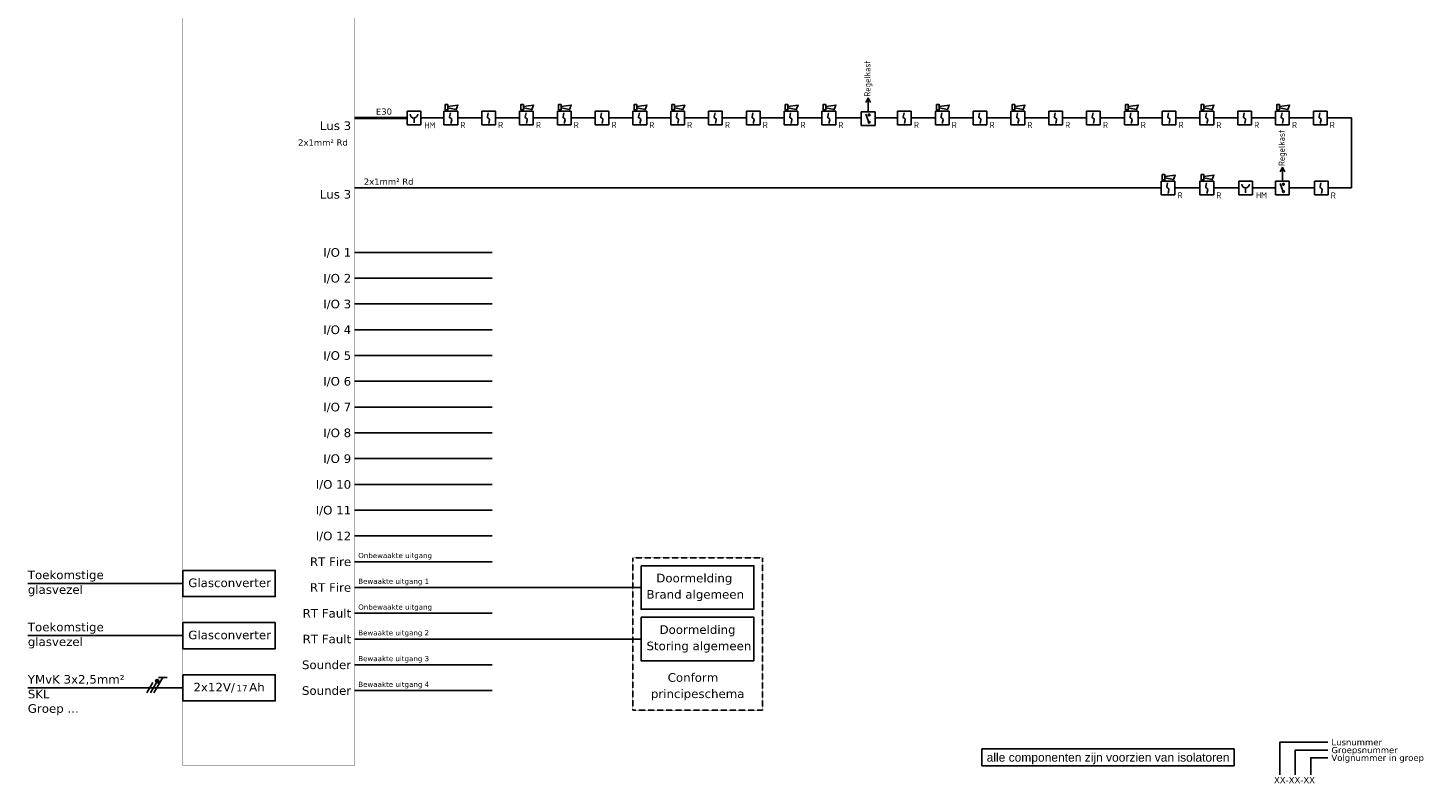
# Model space of a CAD drawing. Header units: millimetres. Extents: x 858 to 72966, y -1876 to 43982.
# Tile 1 of 5: x 858 to 41261, y -1876 to 20110. Entities that reach past the tile are written whole.
import ezdxf
from ezdxf.enums import TextEntityAlignment as Align

# ---------------------------------------------------------------- set-up
doc = ezdxf.new("R2010")
doc.units = ezdxf.units.MM
doc.header["$LTSCALE"] = 100
doc.linetypes.add('HIDDEN', pattern=[9.525, 6.35, -3.175])
doc.layers.add('EL6211--', color=3, linetype='Continuous')
doc.layers.add('EL6511--', color=3, linetype='Continuous')
doc.styles.add('STABICAD-018', font='ISOCP.SHX', dxfattribs={"height": 180})
doc.styles.get("Standard").update_dxf_attribs({"font": 'arial.ttf'})
doc.styles.add('VDB', font='verdana.ttf', dxfattribs={"height": 100})

# ---------------------------------------------------------------- blocks, each defined once
blk = doc.blocks.new('111104A')
at = {"color": 0, "linetype": 'Continuous'}
for p, q in [((-3, 4.98), (-3, 2.48)), ((-3, 3.73), (1.5, 1.13)), ((1.5, 0.13), (-1.5, 1.87)), ((1.5, -0.87), (-1.5, 0.87))]:
    blk.add_line(p, q, dxfattribs=at)
at = {"color": 0, "linetype": 'Continuous', "const_width": 0.5}
blk.add_lwpolyline([(-1.68, 2.12, 1), (-2.18, 2.12, 1)], format="xyb", close=True, dxfattribs=at)
at = {"color": 0, "linetype": 'Continuous'}
blk.add_circle((-1.93, 2.12), 0.5, dxfattribs=at)
at = {"color": 0, "linetype": 'Continuous', "style": 'STABICAD-018'}
blk.add_attdef('ARTICLECODE', text='', height=1.8, dxfattribs=at).set_placement((0, 0), align=Align.MIDDLE)
blk = doc.blocks.new('Opbouw codering BMI')
at = {"layer": 'EL6511--', "color": 1}
blk.add_line((6.19, 11.92), (6.19, 11.93), dxfattribs=at)
for points in [[(15.72, 11.92), (1.68, 11.92), (1.68, 2.4)], [(15.72, 9.66), (6.19, 9.66), (6.19, 2.4)], [(15.72, 7.4), (10.72, 7.4), (10.72, 2.4)]]:
    blk.add_lwpolyline(points, dxfattribs=at)
at = {"layer": 'EL6511--', "color": 1, "style": 'VDB'}
for s, p in [('Lusnummer', (16.72, 11.93)), ('Volgnummer in groep', (16.72, 7.4)), ('Groepsnummer', (16.72, 9.66))]:
    blk.add_text(s, height=1.8, dxfattribs=at).set_placement(p, align=Align.MIDDLE_LEFT)
blk.add_text('XX-XX-XX', height=1.8, dxfattribs=at).set_placement((0, 0))
blk = doc.blocks.new('VB653HAM')
at = {"color": 0, "linetype": 'Continuous'}
for p, q in [((-2, 5), (-2, 1)), ((2, 5), (-2, 5)), ((2, 1), (2, 5)), ((-2, 1), (2, 1)), ((0, 3), (0, 1.59))]:
    blk.add_line(p, q, dxfattribs=at)
for major_axis, ratio, start_param, end_param in [((-0.795, 0.795), 0.999959, 0.785419, 2.356174), ((0.819, 0.819), 0.942311, 3.956683, 5.468095)]:
    blk.add_ellipse((0, 4.12), major_axis=major_axis, ratio=ratio, start_param=start_param, end_param=end_param, dxfattribs=at)
at = {"color": 0, "linetype": 'Continuous', "style": 'STABICAD-018'}
for tag, p in [('CODING1', (-0.94, 16.07)), ('ARTICLECODE', (0.81, 11.29)), ('CODING2', (-0.67, 13.61)), ('FIREPROTECTION_PANEL', (0.81, 8.98)), ('FIREPROTECTION_HARDWARENUMBER', (8.6, 4.46)), ('FIREPROTECTION_ZONE', (0.33, 6.76))]:
    blk.add_attdef(tag, text='', height=1.8, dxfattribs=at).set_placement(p, align=Align.MIDDLE)
blk.add_attdef('TEXT1', (2.86, 0.02), '', height=1.8, dxfattribs=at)
blk = doc.blocks.new('VB655IS2')
at = {"color": 0, "linetype": 'Continuous'}
blk.add_lwpolyline([(-1.67, 2.33), (-1.67, 3.91), (-0.89, 3.91), (-0.89, 2.33)], close=True, dxfattribs=at)
blk.add_lwpolyline([(-0.89, 3.37), (2.06, 3.76), (1.54, 2.45), (-0.89, 2.95)], dxfattribs=at)
blk = doc.blocks.new('*U30')
at = {"color": 0, "linetype": 'Continuous'}
for p, q in [((-2, 2), (-2, -2)), ((2, 2), (-2, 2)), ((2, -2), (2, 2)), ((-2, -2), (2, -2))]:
    blk.add_line(p, q, dxfattribs=at)
blk.add_lwpolyline([(-0.12, 1.47), (-0.34, 0.38, 0.399092), (-0.04, -0.09, -0.403068), (0.25, -0.56), (0.02, -1.6)], format="xyb", dxfattribs=at)
at = {"color": 0, "linetype": 'Continuous', "lineweight": 100}
blk.add_blockref('VB655IS2', (0, 0), dxfattribs=at)
at = {"color": 0, "linetype": 'Continuous', "style": 'STABICAD-018'}
for tag, p in [('CODING1', (-1.22, 12.19)), ('ARTICLECODE', (0.78, 6.96)), ('CODING2', (-0.95, 9.73)), ('FIREPROTECTION_ZONE', (0.05, 2.88)), ('FIREPROTECTION_PANEL', (0.78, 4.65)), ('FIREPROTECTION_HARDWARENUMBER', (5.42, -4.4))]:
    blk.add_attdef(tag, text='', height=1.8, dxfattribs=at).set_placement(p, align=Align.MIDDLE)
blk.add_attdef('TEXT1', (3.46, -3.38), '', height=1.8, dxfattribs=at)
blk = doc.blocks.new('VB653ORM')
at = {"color": 0, "linetype": 'Continuous'}
for p, q in [((-2, 2), (-2, -2)), ((2, 2), (-2, 2)), ((2, -2), (2, 2)), ((-2, -2), (2, -2))]:
    blk.add_line(p, q, dxfattribs=at)
blk.add_lwpolyline([(-0.12, 1.47), (-0.34, 0.38, 0.399092), (-0.04, -0.09, -0.403068), (0.25, -0.56), (0.02, -1.6)], format="xyb", dxfattribs=at)
at = {"color": 0, "linetype": 'Continuous', "style": 'STABICAD-018'}
for tag, p in [('CODING1', (-1.22, 12.19)), ('ARTICLECODE', (0.78, 6.96)), ('CODING2', (-0.95, 9.73)), ('FIREPROTECTION_ZONE', (0.05, 2.88)), ('FIREPROTECTION_PANEL', (0.78, 4.65)), ('FIREPROTECTION_HARDWARENUMBER', (5.42, -4.4))]:
    blk.add_attdef(tag, text='', height=1.8, dxfattribs=at).set_placement(p, align=Align.MIDDLE)
blk.add_attdef('TEXT1', (3.46, -3.38), '', height=1.8, dxfattribs=at)
blk = doc.blocks.new('VB654UEH')
at = {"color": 0, "linetype": 'Continuous'}
for p, q in [((-2, 5), (-2, 1)), ((2, 5), (-2, 5)), ((2, 1), (2, 5)), ((-2, 1), (2, 1)), ((-0.88, 2.92), (1.33, 3.67)), ((2, 3), (6, 3)), ((6, 3), (4.67, 3.67)), ((4.67, 2.33), (6, 3))]:
    blk.add_line(p, q, dxfattribs=at)
for centre in [(-1.07, 2.73), (1.07, 2.73)]:
    blk.add_circle(centre, 0.267, dxfattribs=at)
at = {"color": 0, "linetype": 'Continuous', "style": 'STABICAD-018'}
for tag, p in [('CODING1', (-0.47, 15.78)), ('ARTICLECODE', (1.45, 11.06)), ('CODING2', (-0.2, 13.32)), ('FIREPROTECTION_PANEL', (1.45, 8.74)), ('FIREPROTECTION_ZONE', (0.8, 6.48)), ('FIREPROTECTION_HARDWARENUMBER', (8.08, 0.39))]:
    blk.add_attdef(tag, text='', height=1.8, dxfattribs=at).set_placement(p, align=Align.MIDDLE)
blk = doc.blocks.new('*U133')
at = {"color": 0, "linetype": 'Continuous'}
for p, q in [((-2, 2), (-2, -2)), ((2, 2), (-2, 2)), ((2, -2), (2, 2)), ((-2, -2), (2, -2))]:
    blk.add_line(p, q, dxfattribs=at)
blk.add_lwpolyline([(-0.12, 1.47), (-0.34, 0.38, 0.399092), (-0.04, -0.09, -0.403068), (0.25, -0.56), (0.02, -1.6)], format="xyb", dxfattribs=at)
at = {"color": 0, "linetype": 'Continuous', "lineweight": 100}
blk.add_blockref('VB655IS2', (0, 0), dxfattribs=at)
at = {"color": 0, "linetype": 'Continuous', "style": 'STABICAD-018'}
for tag, p in [('CODING1', (-1.22, 12.19)), ('ARTICLECODE', (0.78, 6.96)), ('CODING2', (-0.95, 9.73)), ('FIREPROTECTION_ZONE', (0.05, 2.88)), ('FIREPROTECTION_PANEL', (0.78, 4.65)), ('FIREPROTECTION_HARDWARENUMBER', (5.42, -4.4))]:
    blk.add_attdef(tag, text='', height=1.8, dxfattribs=at).set_placement(p, align=Align.MIDDLE)
blk.add_attdef('TEXT1', (3.46, -3.38), '', height=1.8, dxfattribs=at)

msp = doc.modelspace()

# ---------------------------------------------------------------- linework, layer by layer
at = {"layer": 'EL6211--', "color": 8, "const_width": 75}
msp.add_lwpolyline([(10368, 17484), (11897, 17484)], dxfattribs=at)
at = {"layer": 'EL6511--', "color": 8}
for p, q in [((5368, 3937), (859, 3939)), ((5368, 2419), (859, 2421)), ((5368, 900), (859, 902))]:
    msp.add_line(p, q, dxfattribs=at)
at = {"layer": 'EL6511--', "color": 7, "const_width": 10}
msp.add_lwpolyline([(5368, 43977), (10368, 43977), (10368, -1364), (5368, -1364)], close=True, dxfattribs=at)
at = {"layer": 'EL6511--', "color": 1}
for points in [[(12297, 17484), (12968, 17484)], [(13368, 17484), (14068, 17484)], [(14468, 17484), (15168, 17484)], [(15568, 17484), (16268, 17484)], [(16668, 17484), (17368, 17484)], [(17768, 17484), (18468, 17484)], [(18868, 17484), (19568, 17484)], [(19968, 17484), (20668, 17484)], [(21068, 17484), (21768, 17484)], [(22168, 17484), (22868, 17484)], [(23268, 17484), (23968, 17484)], [(24368, 17484), (25113, 17484)], [(25513, 17484), (26168, 17484)], [(26568, 17484), (27268, 17484)], [(27668, 17484), (28368, 17484)], [(28768, 17484), (29468, 17484)], [(29868, 17484), (30568, 17484)], [(30968, 17484), (31668, 17484)], [(32068, 17484), (32768, 17484)], [(33168, 17484), (33868, 17484)], [(34268, 17484), (34968, 17484)], [(35368, 17484), (36068, 17484)], [(36468, 17484), (37168, 17484)], [(37568, 17484), (38268, 17484)], [(38668, 17484), (39376, 17484)], [(39376, 17484), (39376, 15448)], [(10368, 15448), (33839, 15448)], [(34239, 15448), (34968, 15448)], [(35368, 15448), (36097, 15448)], [(36497, 15448), (37168, 15448)], [(37568, 15448), (38298, 15448)], [(38698, 15448), (39376, 15448)]]:
    msp.add_lwpolyline(points, dxfattribs=at)
at = {"layer": 'EL6511--', "color": 8}
for points in [[(10368, 13571), (14368, 13571)], [(10368, 12821), (14368, 12821)], [(10368, 12071), (14368, 12071)], [(10368, 11321), (14368, 11321)], [(10368, 10571), (14368, 10571)], [(10368, 9821), (14368, 9821)], [(10368, 9071), (14368, 9071)], [(10368, 8321), (14368, 8321)], [(10368, 7571), (14368, 7571)], [(10368, 6821), (14368, 6821)], [(10368, 6071), (14368, 6071)], [(10368, 5321), (14368, 5321)], [(10368, 4571), (14368, 4571)], [(10368, 3821), (14368, 3821)], [(14368, 3821), (18466, 3821)], [(18466, 3821), (18703, 3821)], [(10368, 3071), (14368, 3071)], [(10368, 2321), (14368, 2321)], [(14368, 2321), (18466, 2321)], [(18466, 2321), (18703, 2321)], [(10368, 1571), (14368, 1571)], [(10368, 821), (14368, 821)]]:
    msp.add_lwpolyline(points, dxfattribs=at)
at = {"layer": 'EL6511--', "color": 7, "linetype": 'HIDDEN', "ltscale": 0.005}
msp.add_lwpolyline([(18466, 4680), (22238, 4680), (22238, 248), (18466, 248)], close=True, dxfattribs=at)
at = {"layer": 'EL6511--', "color": 7}
for points in [[(18703, 4454), (21986, 4454), (21986, 3187), (18703, 3187)], [(5368, 4317), (8060, 4317), (8060, 3558), (5368, 3558)], [(18703, 2954), (21986, 2954), (21986, 1687), (18703, 1687)], [(5368, 2798), (8060, 2798), (8060, 2039), (5368, 2039)], [(5368, 1280), (8060, 1280), (8060, 521), (5368, 521)]]:
    msp.add_lwpolyline(points, close=True, dxfattribs=at)

# ---------------------------------------------------------------- block references
at = {"layer": 'EL6511--', "linetype": 'Continuous', "lineweight": 100}
ref = msp.add_blockref('VB654UEH', (25613, 17466), dxfattribs=dict(at, xscale=100, yscale=100, zscale=100, rotation=90))
ref.add_attrib('ARTICLECODE', 'Regelkast', dxfattribs={"layer": '0', "color": 1, "linetype": 'Continuous', "lineweight": 100, "height": 180, "rotation": 90, "style": 'STABICAD-018'}).set_placement((25317, 18630), align=Align.MIDDLE)
at = {"layer": 'EL6511--', "ltscale": 10}
ref = msp.add_blockref('*U30', (13168, 17484), dxfattribs=dict(at, xscale=100, yscale=100, zscale=100))
ref.add_attrib('TEXT1', 'R', (13446, 17191), dxfattribs={"layer": '0', "color": 1, "linetype": 'Continuous', "height": 180, "style": 'STABICAD-018'})
ref = msp.add_blockref('*U30', (15368, 17484), dxfattribs=dict(at, xscale=100, yscale=100, zscale=100))
ref.add_attrib('TEXT1', 'R', (15646, 17191), dxfattribs={"layer": '0', "color": 1, "linetype": 'Continuous', "height": 180, "style": 'STABICAD-018'})
ref = msp.add_blockref('*U30', (16468, 17484), dxfattribs=dict(at, xscale=100, yscale=100, zscale=100))
ref.add_attrib('TEXT1', 'R', (16746, 17191), dxfattribs={"layer": '0', "color": 1, "linetype": 'Continuous', "height": 180, "style": 'STABICAD-018'})
ref = msp.add_blockref('*U30', (18668, 17484), dxfattribs=dict(at, xscale=100, yscale=100, zscale=100))
ref.add_attrib('TEXT1', 'R', (18946, 17191), dxfattribs={"layer": '0', "color": 1, "linetype": 'Continuous', "height": 180, "style": 'STABICAD-018'})
ref = msp.add_blockref('*U30', (19768, 17484), dxfattribs=dict(at, xscale=100, yscale=100, zscale=100))
ref.add_attrib('TEXT1', 'R', (20046, 17191), dxfattribs={"layer": '0', "color": 1, "linetype": 'Continuous', "height": 180, "style": 'STABICAD-018'})
ref = msp.add_blockref('*U30', (23068, 17484), dxfattribs=dict(at, xscale=100, yscale=100, zscale=100))
ref.add_attrib('TEXT1', 'R', (23346, 17191), dxfattribs={"layer": '0', "color": 1, "linetype": 'Continuous', "height": 180, "style": 'STABICAD-018'})
ref = msp.add_blockref('*U30', (24168, 17484), dxfattribs=dict(at, xscale=100, yscale=100, zscale=100))
ref.add_attrib('TEXT1', 'R', (24446, 17191), dxfattribs={"layer": '0', "color": 1, "linetype": 'Continuous', "height": 180, "style": 'STABICAD-018'})
ref = msp.add_blockref('*U30', (27468, 17484), dxfattribs=dict(at, xscale=100, yscale=100, zscale=100))
ref.add_attrib('TEXT1', 'R', (27746, 17191), dxfattribs={"layer": '0', "color": 1, "linetype": 'Continuous', "height": 180, "style": 'STABICAD-018'})
ref = msp.add_blockref('*U30', (29668, 17484), dxfattribs=dict(at, xscale=100, yscale=100, zscale=100))
ref.add_attrib('TEXT1', 'R', (29946, 17191), dxfattribs={"layer": '0', "color": 1, "linetype": 'Continuous', "height": 180, "style": 'STABICAD-018'})
ref = msp.add_blockref('*U30', (32968, 17484), dxfattribs=dict(at, xscale=100, yscale=100, zscale=100))
ref.add_attrib('TEXT1', 'R', (33246, 17191), dxfattribs={"layer": '0', "color": 1, "linetype": 'Continuous', "height": 180, "style": 'STABICAD-018'})
ref = msp.add_blockref('*U30', (35168, 17484), dxfattribs=dict(at, xscale=100, yscale=100, zscale=100))
ref.add_attrib('TEXT1', 'R', (35446, 17191), dxfattribs={"layer": '0', "color": 1, "linetype": 'Continuous', "height": 180, "style": 'STABICAD-018'})
ref = msp.add_blockref('*U30', (37368, 17484), dxfattribs=dict(at, xscale=100, yscale=100, zscale=100))
ref.add_attrib('TEXT1', 'R', (37646, 17191), dxfattribs={"layer": '0', "color": 1, "linetype": 'Continuous', "height": 180, "style": 'STABICAD-018'})
at = {"layer": 'EL6511--', "linetype": 'Continuous', "lineweight": 100}
ref = msp.add_blockref('VB653HAM', (12097, 17184), dxfattribs=dict(at, xscale=100, yscale=100, zscale=100))
ref.add_attrib('TEXT1', 'HM', (12397, 17182), dxfattribs={"layer": '0', "color": 1, "linetype": 'Continuous', "height": 180, "style": 'STABICAD-018'})
ref = msp.add_blockref('VB653ORM', (14268, 17484), dxfattribs=dict(at, xscale=100, yscale=100, zscale=100))
ref.add_attrib('TEXT1', 'R', (14546, 17192), dxfattribs={"layer": '0', "color": 1, "linetype": 'Continuous', "lineweight": 100, "height": 180, "style": 'STABICAD-018'})
ref = msp.add_blockref('VB653ORM', (17568, 17484), dxfattribs=dict(at, xscale=100, yscale=100, zscale=100))
ref.add_attrib('TEXT1', 'R', (17846, 17192), dxfattribs={"layer": '0', "color": 1, "linetype": 'Continuous', "lineweight": 100, "height": 180, "style": 'STABICAD-018'})
ref = msp.add_blockref('VB653ORM', (20868, 17484), dxfattribs=dict(at, xscale=100, yscale=100, zscale=100))
ref.add_attrib('TEXT1', 'R', (21146, 17192), dxfattribs={"layer": '0', "color": 1, "linetype": 'Continuous', "lineweight": 100, "height": 180, "style": 'STABICAD-018'})
ref = msp.add_blockref('VB653ORM', (21968, 17484), dxfattribs=dict(at, xscale=100, yscale=100, zscale=100))
ref.add_attrib('TEXT1', 'R', (22246, 17192), dxfattribs={"layer": '0', "color": 1, "linetype": 'Continuous', "lineweight": 100, "height": 180, "style": 'STABICAD-018'})
ref = msp.add_blockref('VB653ORM', (26368, 17484), dxfattribs=dict(at, xscale=100, yscale=100, zscale=100))
ref.add_attrib('TEXT1', 'R', (26646, 17192), dxfattribs={"layer": '0', "color": 1, "linetype": 'Continuous', "lineweight": 100, "height": 180, "style": 'STABICAD-018'})
ref = msp.add_blockref('VB653ORM', (28568, 17484), dxfattribs=dict(at, xscale=100, yscale=100, zscale=100))
ref.add_attrib('TEXT1', 'R', (28846, 17192), dxfattribs={"layer": '0', "color": 1, "linetype": 'Continuous', "lineweight": 100, "height": 180, "style": 'STABICAD-018'})
ref = msp.add_blockref('VB653ORM', (30768, 17484), dxfattribs=dict(at, xscale=100, yscale=100, zscale=100))
ref.add_attrib('TEXT1', 'R', (31046, 17192), dxfattribs={"layer": '0', "color": 1, "linetype": 'Continuous', "lineweight": 100, "height": 180, "style": 'STABICAD-018'})
ref = msp.add_blockref('VB653ORM', (31868, 17484), dxfattribs=dict(at, xscale=100, yscale=100, zscale=100))
ref.add_attrib('TEXT1', 'R', (32146, 17192), dxfattribs={"layer": '0', "color": 1, "linetype": 'Continuous', "lineweight": 100, "height": 180, "style": 'STABICAD-018'})
ref = msp.add_blockref('VB653ORM', (34068, 17484), dxfattribs=dict(at, xscale=100, yscale=100, zscale=100))
ref.add_attrib('TEXT1', 'R', (34346, 17192), dxfattribs={"layer": '0', "color": 1, "linetype": 'Continuous', "lineweight": 100, "height": 180, "style": 'STABICAD-018'})
ref = msp.add_blockref('VB653ORM', (36268, 17484), dxfattribs=dict(at, xscale=100, yscale=100, zscale=100))
ref.add_attrib('TEXT1', 'R', (36546, 17192), dxfattribs={"layer": '0', "color": 1, "linetype": 'Continuous', "lineweight": 100, "height": 180, "style": 'STABICAD-018'})
ref = msp.add_blockref('VB653ORM', (38468, 17484), dxfattribs=dict(at, xscale=100, yscale=100, zscale=100))
ref.add_attrib('TEXT1', 'R', (38746, 17192), dxfattribs={"layer": '0', "color": 1, "linetype": 'Continuous', "lineweight": 100, "height": 180, "style": 'STABICAD-018'})
ref = msp.add_blockref('VB654UEH', (37668, 15448), dxfattribs=dict(at, xscale=100, yscale=100, zscale=100, rotation=90))
ref.add_attrib('ARTICLECODE', 'Regelkast', dxfattribs={"layer": '0', "color": 1, "linetype": 'Continuous', "lineweight": 100, "height": 180, "rotation": 90, "style": 'STABICAD-018'}).set_placement((37372, 16611), align=Align.MIDDLE)
at = {"layer": 'EL6511--', "ltscale": 10}
ref = msp.add_blockref('*U133', (34039, 15448), dxfattribs=dict(at, xscale=100, yscale=100, zscale=100))
ref.add_attrib('TEXT1', 'R', (34317, 15143), dxfattribs={"layer": '0', "color": 1, "linetype": 'Continuous', "height": 180, "style": 'STABICAD-018'})
ref = msp.add_blockref('*U30', (35168, 15448), dxfattribs=dict(at, xscale=100, yscale=100, zscale=100))
ref.add_attrib('TEXT1', 'R', (35446, 15139), dxfattribs={"layer": '0', "color": 1, "linetype": 'Continuous', "height": 180, "style": 'STABICAD-018'})
at = {"layer": 'EL6511--', "linetype": 'Continuous', "lineweight": 100}
ref = msp.add_blockref('VB653HAM', (36297, 15148), dxfattribs=dict(at, xscale=100, yscale=100, zscale=100))
ref.add_attrib('TEXT1', 'HM', (36597, 15146), dxfattribs={"layer": '0', "color": 1, "linetype": 'Continuous', "height": 180, "style": 'STABICAD-018'})
ref = msp.add_blockref('VB653ORM', (38498, 15448), dxfattribs=dict(at, xscale=100, yscale=100, zscale=100))
ref.add_attrib('TEXT1', 'R', (38776, 15138), dxfattribs={"layer": '0', "color": 1, "linetype": 'Continuous', "lineweight": 100, "height": 180, "style": 'STABICAD-018'})
at = {"layer": 'EL6511--', "linetype": 'Continuous', "xscale": 100, "yscale": 100, "zscale": 100, "rotation": 270}
msp.add_blockref('111104A', (4413, 901), dxfattribs=at)
at = {"layer": 'EL6511--', "color": 7, "xscale": 100, "yscale": 100, "zscale": 100}
msp.add_blockref('Opbouw codering BMI', (37121, -1876), dxfattribs=at)

# ---------------------------------------------------------------- texts
at = {"layer": 'EL6511--', "color": 5, "style": 'VDB'}
for s, p in [('Lus 3', (10268, 17260)), ('Lus 3', (10268, 15263)), ('I/O 1', (10268, 13571)), ('I/O 2', (10268, 12821)), ('I/O 3', (10268, 12071)), ('I/O 4', (10268, 11321)), ('I/O 5', (10268, 10571)), ('I/O 6', (10268, 9821)), ('I/O 7', (10268, 9071)), ('I/O 8', (10268, 8321)), ('I/O 9', (10268, 7571)), ('I/O 10', (10268, 6821)), ('I/O 11', (10268, 6071)), ('I/O 12', (10268, 5321)), ('RT Fire', (10268, 4571)), ('RT Fire', (10268, 3821)), ('RT Fault', (10268, 3071)), ('RT Fault', (10268, 2321)), ('Sounder', (10268, 1571)), ('Sounder', (10268, 821))]:
    msp.add_text(s, height=250, dxfattribs=at).set_placement(p, align=Align.MIDDLE_RIGHT)
at = {"layer": 'EL6511--', "color": 1, "style": 'VDB'}
for s, height, p in [('2x1mm² Rd ', 180, (8724, 16680)), ('2x1mm² Rd ', 180, (10635, 15542)), ('Onbewaakte uitgang', 150, (10474, 4677)), ('Glasconverter', 250, (5528, 3832)), ('Bewaakte uitgang 1', 150, (10474, 3927)), ('Doormelding', 250, (19147, 3970)), ('Brand algemeen', 250, (18862, 3496)), ('Onbewaakte uitgang', 150, (10474, 3177)), ('Glasconverter', 250, (5528, 2314)), ('Bewaakte uitgang 2', 150, (10474, 2427)), ('Doormelding', 250, (19241, 2470)), ('Storing algemeen', 250, (18862, 1996)), ('Bewaakte uitgang 3', 150, (10474, 1677)), ('YMvK 3x2,5mm²', 250, (858, 1023)), ('Conform', 250, (19478, 1077)), ('SKL', 250, (858, 595)), ('2x12V/', 250, (5678, 795)), ('17', 187.5, (6928, 795)), ('Ah', 250, (7300, 795)), ('Bewaakte uitgang 4', 150, (10474, 927)), ('principeschema', 250, (18989, 604)), ('Groep ...', 250, (858, 174))]:
    msp.add_text(s, height=height, dxfattribs=at).set_placement(p)
at = {"layer": 'EL6511--', "color": 1, "insert": (10986, 17760), "char_height": 180, "attachment_point": 1, "style": 'VDB'}
msp.add_mtext_dynamic_manual_height_columns('E30', width=79586.76, gutter_width=1250, heights=[0], dxfattribs=at)
at = {"layer": 'EL6511--', "color": 1, "char_height": 250, "width": 2243.87, "attachment_point": 4, "line_spacing_factor": 1.026998, "style": 'VDB'}
for insert in [(859, 3939), (859, 2421)]:
    msp.add_mtext('Toekomstige glasvezel', dxfattribs=dict(at, insert=insert))
at = {"layer": 'EL6511--', "color": 1, "insert": (32293, -1160), "char_height": 250, "attachment_point": 5, "bg_fill": 16}
msp.add_mtext_dynamic_manual_height_columns('alle componenten zijn voorzien van isolatoren', width=7087.33, gutter_width=90000, heights=[0], dxfattribs=at)

doc.saveas('drawing.dxf')
